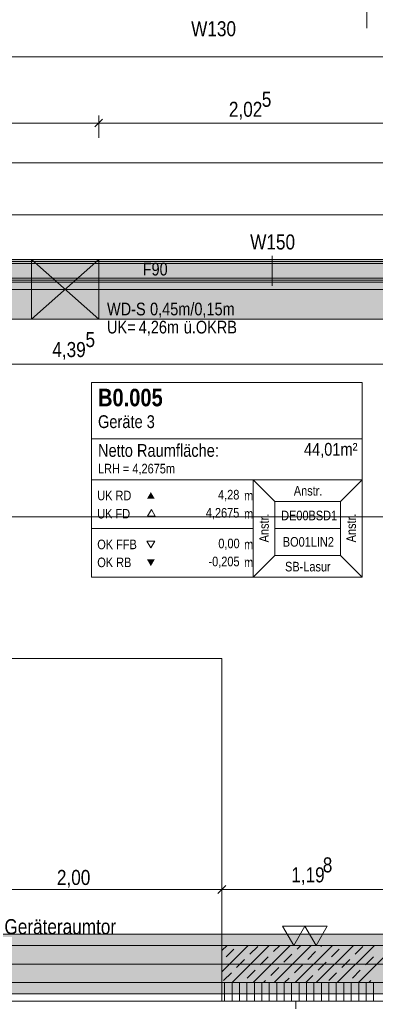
# Model space of a CAD drawing. Extents: x -720 to 300, y 62 to 1162.
# Tile 62 of 256: x -512 to -464, y 770 to 902. Entities that reach past the tile are written whole.
import ezdxf
from ezdxf.lldxf.tags import DXFTag

# ---------------------------------------------------------------- set-up
doc = ezdxf.new("R2010")
doc.units = 0
doc.layers.get('0').update_dxf_attribs({"lineweight": 13})
for name, color, linetype, lineweight, true_color in [('00 -Bauelemente -Dämmung innen', 7, 'Continuous', 9, 0xff7fe6), ('00 -Bauelemente -Gipskarton', 7, 'Continuous', 9, 0xff7fe6), ('30 -34 Innenwände- 1 tragend', 7, 'Continuous', 13, 0xdd0806), ('30 -34 Innenwände- 11 Durchbruch', 4, 'Continuous', 9, 0x00ffff), ('30 -34 Innenwände- 2 nichttragend', 7, 'Continuous', 18, 0xff7fe6), ('30 -34 Innenwände- 4 Türen_Fenster', 7, 'Continuous', 15, 0x9955ff), ('30 -35 Decken- 1 Konstruktion-Träger- Stahlbeton', 7, 'Continuous', 13, 0x33aa00), ('60- 61 allgemeine Ausstattung- 1 Möbel', 7, 'Continuous', 9, 0x00cccc), ('70 -72 Beschriftung- 1 Beschriftung allgemein', 7, 'Continuous', 9, 0xff6633), ('70 -72 Beschriftung- 2 Beschriftung Bauteile', 7, 'Continuous', 9, 0x9999ff), ('70 -75 Raumstempel- 1 Raumstempel', 7, 'Continuous', 25, 0xff6600), ('70 -76 Bemaßung- 2 Allgemein', 9, 'Continuous', 5, 0x808080), ('iwb_Schraffur_F90_feuerbestaendig', 1, 'Continuous', 13, 0xff0000), ('iwb_Schraffur_Unterzug', 7, 'Continuous', 5, 0xffffcc), ('iwb_Sichtbeton', 2, 'Continuous', 50, 0xffff00), ('iwb_Sichtbeton-Shading', 2, 'Continuous', 50, 0xffff00)]:
    doc.layers.add(name, color=color, linetype=linetype, lineweight=lineweight, true_color=true_color)
for name, color, linetype, lineweight in [('70 -71 Achsen- 1 Gebäudeachsen', 7, 'STRICHPUNKT2-A06G93UB8I', 18), ('70 -73 Bauteildarst.- 2 verdeckt 0.15', 7, 'fein_strichliert-A06G93UC8I', 15), ('70 -75 Raumstempel- 3 Wandstempel', 7, 'Continuous', 50)]:
    doc.layers.add(name, color=color, linetype=linetype, lineweight=lineweight)
doc.styles.get("Standard").update_dxf_attribs({"font": 'ARIALN.TTF'})
tags = doc.linetypes.add('fein_strichliert-A06G93UC8I', pattern=[4, 1, -2, 1]).pattern_tags.tags
tags[8:9] = [DXFTag(74, 4), DXFTag(75, 0), DXFTag(340, '0'), DXFTag(46, 0.0), DXFTag(50, 0.0), DXFTag(44, 0.0), DXFTag(45, 0.0)]
tags[6:7] = [DXFTag(74, 4), DXFTag(75, 0), DXFTag(340, '0'), DXFTag(46, 0.0), DXFTag(50, 0.0), DXFTag(44, 0.0), DXFTag(45, 0.0)]
tags[4:5] = [DXFTag(74, 4), DXFTag(75, 0), DXFTag(340, '0'), DXFTag(46, 0.0), DXFTag(50, 0.0), DXFTag(44, 0.0), DXFTag(45, 0.0)]
tags = doc.linetypes.add('STRICHPUNKT2-A06G93UB8I', pattern=[12.7, 6.35, -3.175, 0, -3.175]).pattern_tags.tags
tags[10:11] = [DXFTag(74, 4), DXFTag(75, 0), DXFTag(340, '0'), DXFTag(46, 0.0), DXFTag(50, 0.0), DXFTag(44, 0.0), DXFTag(45, 0.0)]
tags[8:9] = [DXFTag(74, 4), DXFTag(75, 0), DXFTag(340, '0'), DXFTag(46, 0.0), DXFTag(50, 0.0), DXFTag(44, 0.0), DXFTag(45, 0.0)]
tags[6:7] = [DXFTag(74, 4), DXFTag(75, 0), DXFTag(340, '0'), DXFTag(46, 0.0), DXFTag(50, 0.0), DXFTag(44, 0.0), DXFTag(45, 0.0)]
tags[4:5] = [DXFTag(74, 4), DXFTag(75, 0), DXFTag(340, '0'), DXFTag(46, 0.0), DXFTag(50, 0.0), DXFTag(44, 0.0), DXFTag(45, 0.0)]

# ---------------------------------------------------------------- blocks, each defined once
blk = doc.blocks.new('Shading-A06G93SP8I', base_point=(-566.8, 777.11))
at = {"layer": 'iwb_Sichtbeton-Shading', "color": 51, "true_color": 0xffff7f}
blk.add_solid([(-460.85, 777.71), (-460.85, 777.11), (-484.8, 777.71), (-484.8, 777.11)], dxfattribs=at)
blk = doc.blocks.new('Referenz-A06G93UD8I')
at = {"layer": '00 -Bauelemente -Dämmung innen', "color": 0, "linetype": 'Continuous', "lineweight": -2, "ltscale": 0.13}
for p, q in [((-460.85, 868.91), (-551.25, 868.91)), ((-460.85, 866.91), (-549.25, 866.91))]:
    blk.add_line(p, q, dxfattribs=at)
at = {"layer": '00 -Bauelemente -Gipskarton', "color": 0, "linetype": 'Continuous', "lineweight": -2, "ltscale": 0.13}
for p, q in [((-460.85, 869.41), (-551.75, 869.41)), ((-460.85, 869.16), (-551.5, 869.16)), ((-460.85, 868.91), (-551.25, 868.91)), ((-460.85, 866.91), (-549.25, 866.91)), ((-460.85, 866.66), (-549, 866.66)), ((-460.85, 866.41), (-548.75, 866.41))]:
    blk.add_line(p, q, dxfattribs=at)
at = {"layer": '30 -34 Innenwände- 1 tragend', "color": 0, "lineweight": -2}
for p, q in [((-484.8, 776.71), (-484.1, 777.41)), ((-484.8, 773.88), (-481.27, 777.41)), ((-484.8, 777.41), (-460.85, 777.41)), ((-484.24, 775.86), (-483.18, 776.92)), ((-483.44, 772.41), (-478.44, 777.41)), ((-481.05, 776.21), (-479.99, 777.28)), ((-480.61, 772.41), (-475.61, 777.41)), ((-477.87, 776.57), (-477.03, 777.41)), ((-477.79, 772.41), (-472.79, 777.41)), ((-474.96, 772.41), (-469.96, 777.41)), ((-474.69, 776.92), (-474.2, 777.41)), ((-472.13, 772.41), (-467.13, 777.41)), ((-471.51, 777.28), (-471.37, 777.41)), ((-470.09, 775.86), (-469.03, 776.92)), ((-469.3, 772.41), (-464.3, 777.41)), ((-466.91, 776.21), (-465.85, 777.28)), ((-466.47, 772.41), (-461.47, 777.41)), ((-482.82, 774.45), (-481.76, 775.51)), ((-479.64, 774.8), (-478.58, 775.86)), ((-476.46, 775.15), (-475.4, 776.21)), ((-473.28, 775.51), (-472.22, 776.57)), ((-468.68, 774.45), (-467.62, 775.51)), ((-465.5, 774.8), (-464.44, 775.86)), ((-478.23, 773.39), (-477.17, 774.45)), ((-475.04, 773.74), (-473.98, 774.8)), ((-471.86, 774.09), (-470.8, 775.15)), ((-484.59, 772.68), (-483.53, 773.74)), ((-481.41, 773.03), (-480.35, 774.09)), ((-476.37, 772.41), (-475.75, 773.03)), ((-473.54, 772.41), (-472.57, 773.39)), ((-470.45, 772.68), (-469.39, 773.74)), ((-467.27, 773.03), (-466.21, 774.09)), ((-484.8, 772.41), (-460.85, 772.41)), ((-479.2, 772.41), (-478.93, 772.68)), ((-465.06, 772.41), (-464.79, 772.68))]:
    blk.add_line(p, q, dxfattribs=at)
at = {"layer": '30 -34 Innenwände- 1 tragend', "color": 0, "linetype": 'Continuous', "lineweight": -2, "ltscale": 0.13}
for p, q in [((-484.8, 777.41), (-460.85, 777.41)), ((-484.8, 769.91), (-460.85, 769.91))]:
    blk.add_line(p, q, dxfattribs=at)
at = {"layer": '30 -34 Innenwände- 11 Durchbruch', "color": 0, "linetype": 'Continuous', "lineweight": -2, "ltscale": 0.13}
for p, q in [((-510.35, 861.41), (-510.35, 869.41)), ((-510.35, 869.41), (-501.35, 861.41)), ((-501.35, 869.41), (-510.35, 861.41)), ((-510.35, 869.41), (-501.35, 869.41)), ((-501.35, 869.41), (-510.35, 861.41)), ((-501.35, 861.41), (-510.35, 869.41)), ((-501.35, 861.41), (-501.35, 869.41)), ((-510.35, 861.41), (-501.35, 861.41))]:
    blk.add_line(p, q, dxfattribs=at)
at = {"layer": '30 -34 Innenwände- 11 Durchbruch', "color": 0, "lineweight": -2}
for points in [[(-510.35, 861.41), (-510.35, 869.41), (-505.85, 865.41)], [(-501.35, 861.41), (-505.85, 865.41), (-501.35, 869.41)]]:
    blk.add_solid(points, dxfattribs=at)
at = {"layer": '30 -34 Innenwände- 2 nichttragend', "color": 0, "linetype": 'Continuous', "lineweight": -2, "ltscale": 0.13}
for p, q in [((-460.85, 869.41), (-551.75, 869.41)), ((-460.85, 866.41), (-548.75, 866.41))]:
    blk.add_line(p, q, dxfattribs=at)
at = {"layer": '30 -34 Innenwände- 2 nichttragend', "color": 0, "lineweight": -2}
for p, q in [((-484.8, 772.41), (-460.85, 772.41)), ((-484.43, 769.91), (-484.43, 772.41)), ((-483.43, 769.91), (-483.43, 772.41)), ((-482.43, 769.91), (-482.43, 772.41)), ((-481.43, 769.91), (-481.43, 772.41)), ((-480.43, 769.91), (-480.43, 772.41)), ((-479.43, 769.91), (-479.43, 772.41)), ((-478.43, 769.91), (-478.43, 772.41)), ((-477.43, 769.91), (-477.43, 772.41)), ((-476.43, 769.91), (-476.43, 772.41)), ((-475.43, 769.91), (-475.43, 772.41)), ((-474.43, 769.91), (-474.43, 772.41)), ((-473.43, 769.91), (-473.43, 772.41)), ((-472.43, 769.91), (-472.43, 772.41)), ((-471.43, 769.91), (-471.43, 772.41)), ((-470.43, 769.91), (-470.43, 772.41)), ((-469.43, 769.91), (-469.43, 772.41)), ((-468.43, 769.91), (-468.43, 772.41)), ((-467.43, 769.91), (-467.43, 772.41)), ((-466.43, 769.91), (-466.43, 772.41)), ((-465.43, 769.91), (-465.43, 772.41)), ((-464.43, 769.91), (-464.43, 772.41)), ((-484.8, 769.91), (-460.85, 769.91))]:
    blk.add_line(p, q, dxfattribs=at)
at = {"layer": '30 -34 Innenwände- 4 Türen_Fenster', "color": 0, "linetype": 'Continuous', "lineweight": -2, "ltscale": 0.13}
for p, q in [((-524.8, 777.41), (-484.8, 777.41)), ((-524.8, 777.41), (-484.8, 777.41)), ((-484.8, 777.41), (-484.8, 769.91)), ((-524.8, 772.41), (-484.8, 772.41)), ((-524.8, 772.41), (-484.8, 772.41)), ((-484.8, 769.91), (-524.8, 769.91)), ((-524.8, 769.91), (-484.8, 769.91))]:
    blk.add_line(p, q, dxfattribs=at)
at = {"layer": '30 -35 Decken- 1 Konstruktion-Träger- Stahlbeton', "color": 0, "linetype": 'fein_strichliert-A06G93UC8I', "lineweight": -2, "ltscale": 0.13}
for p, q in [((-611.35, 869.41), (76.46, 869.41)), ((-611.35, 861.41), (76.46, 861.41)), ((-604.85, 778.91), (76.46, 778.91)), ((-604.85, 770.91), (76.46, 770.91))]:
    blk.add_line(p, q, dxfattribs=at)
at = {"layer": '60- 61 allgemeine Ausstattung- 1 Möbel', "color": 0, "linetype": 'Continuous', "lineweight": -2, "ltscale": 0.13}
for p, q in [((-474.85, 769.91), (-438.85, 769.91)), ((-474.85, 768.91), (-474.85, 769.91))]:
    blk.add_line(p, q, dxfattribs=at)
at = {"layer": '70 -71 Achsen- 1 Gebäudeachsen', "color": 0, "linetype": 'STRICHPUNKT2-A06G93UB8I', "lineweight": -2, "ltscale": 0.13}
for p, q in [((-682.36, 865.41), (76.46, 865.41)), ((-682.36, 834.91), (76.46, 834.91)), ((-682.36, 774.91), (76.46, 774.91))]:
    blk.add_line(p, q, dxfattribs=at)
at = {"layer": '70 -72 Beschriftung- 2 Beschriftung Bauteile', "color": 0, "lineweight": -2}
for p, q in [((-476.65, 780.01), (-475.15, 777.41)), ((-473.65, 780.01), (-476.65, 780.01)), ((-475.15, 777.41), (-473.65, 780.01)), ((-473.65, 780.01), (-472.15, 777.41)), ((-470.65, 780.01), (-473.65, 780.01)), ((-472.15, 777.41), (-470.65, 780.01))]:
    blk.add_line(p, q, dxfattribs=at)
at = {"layer": '70 -73 Bauteildarst.- 2 verdeckt 0.15', "color": 0, "linetype": 'fein_strichliert-A06G93UC8I', "lineweight": -2, "ltscale": 0.13}
for p, q in [((-484.8, 815.91), (-524.8, 815.91)), ((-484.8, 777.41), (-484.8, 815.91))]:
    blk.add_line(p, q, dxfattribs=at)
at = {"layer": '70 -75 Raumstempel- 1 Raumstempel', "color": 0, "lineweight": -2}
for p, q in [((-502.3, 852.94), (-502.3, 826.8)), ((-465.98, 852.94), (-502.3, 852.94)), ((-465.98, 826.8), (-465.98, 852.94)), ((-465.98, 845.35), (-502.3, 845.35)), ((-502.3, 839.87), (-480.58, 839.87)), ((-477.69, 836.97), (-480.58, 839.87)), ((-465.98, 839.87), (-480.58, 839.87)), ((-480.58, 839.87), (-480.58, 826.8)), ((-468.86, 836.97), (-465.98, 839.87)), ((-477.69, 829.7), (-477.69, 836.97)), ((-477.69, 836.97), (-468.86, 836.97)), ((-468.86, 829.7), (-468.86, 836.97)), ((-494.27, 835.91), (-494.79, 835)), ((-494.79, 835), (-493.74, 835)), ((-493.74, 835), (-494.27, 835.91)), ((-502.3, 833.34), (-480.58, 833.34)), ((-468.86, 833.34), (-477.69, 833.34)), ((-494.34, 830.73), (-494.86, 831.64)), ((-494.86, 831.64), (-493.82, 831.64)), ((-493.82, 831.64), (-494.34, 830.73)), ((-477.69, 829.7), (-480.58, 826.8)), ((-477.69, 829.7), (-468.86, 829.7)), ((-468.86, 829.7), (-465.98, 826.8)), ((-465.98, 826.8), (-502.3, 826.8))]:
    blk.add_line(p, q, dxfattribs=at)
for points in [[(-493.82, 837.33), (-494.34, 838.23), (-494.86, 837.33)], [(-493.82, 829.19), (-494.34, 828.29), (-494.86, 829.19)]]:
    blk.add_solid(points, dxfattribs=at)
at = {"layer": '70 -75 Raumstempel- 3 Wandstempel', "color": 0, "linetype": 'Continuous', "lineweight": -2, "ltscale": 0.13}
blk.add_line((-478.05, 869.91), (-478.05, 865.91), dxfattribs=at)
at = {"layer": '70 -76 Bemaßung- 2 Allgemein', "color": 0, "linetype": 'Continuous', "lineweight": -2, "ltscale": 0.13}
for p, q in [((-465.35, 903.61), (-465.35, 901.55)), ((-465.35, 901.55), (-465.35, 900.49)), ((-346.31, 896.61), (-570.09, 896.61)), ((-502.41, 887.74), (-553.79, 887.74)), ((-500.85, 887.74), (-502.41, 887.74)), ((-501.88, 887.21), (-500.82, 888.27)), ((-500.82, 888.27), (-501.88, 887.21)), ((-501.85, 887.74), (-500.29, 887.74)), ((-501.35, 885.74), (-501.35, 888.74)), ((-501.35, 885.74), (-501.35, 888.74)), ((-461.91, 887.74), (-500.29, 887.74)), ((-351.41, 882.41), (-547.69, 882.41)), ((-301.91, 875.41), (-550.69, 875.41)), ((-461.91, 855.41), (-547.69, 855.41)), ((-485.86, 784.91), (-523.74, 784.91)), ((-483.8, 784.91), (-485.86, 784.91)), ((-485.8, 784.91), (-483.74, 784.91)), ((-484.27, 785.44), (-485.33, 784.38)), ((-485.33, 784.38), (-484.27, 785.44)), ((-484.8, 782.41), (-484.8, 785.91)), ((-484.8, 782.41), (-484.8, 785.91)), ((-461.91, 784.91), (-483.74, 784.91))]:
    blk.add_line(p, q, dxfattribs=at)
at = {"layer": '30 -34 Innenwände- 11 Durchbruch', "color": 0, "linetype": 'Continuous', "lineweight": -2, "ltscale": 0.13, "char_height": 1.7, "attachment_point": 1}
for s, insert in [('{\\fArial Narrow;WD-S}', (-500.23, 863.64)), ('{\\fArial Narrow;0,45m/0,15m}', (-494.45, 863.64)), ('{\\fArial Narrow;UK=}', (-500.23, 861.21)), ('{\\fArial Narrow;4,26m}', (-495.97, 861.21)), ('{\\fArial Narrow;ü.OKRB}', (-489.92, 861.21))]:
    blk.add_mtext(s, dxfattribs=dict(at, insert=insert))
at = {"layer": '70 -72 Beschriftung- 1 Beschriftung allgemein', "color": 0, "linetype": 'Continuous', "lineweight": -2, "ltscale": 0.13, "insert": (-514.01, 780.93), "char_height": 2.0138, "attachment_point": 1}
blk.add_mtext('{\\fArial Narrow;Geräteraumtor}', dxfattribs=at)
at = {"layer": '70 -75 Raumstempel- 1 Raumstempel', "color": 0, "linetype": 'Continuous', "lineweight": -2, "ltscale": 0.13, "attachment_point": 1}
for s, insert, char_height, rotation in [('{\\fArial Narrow|b1|i0;B0.005}', (-501.44, 852.09), 2.3536, 0), ('{\\fArial Narrow;Geräte 3}', (-501.44, 848.53), 1.7117, 0), ('{\\fArial Narrow;Netto Raumfläche:}', (-501.44, 844.67), 1.7117, 0), ('{\\fArial Narrow;44,01m²}', (-473.78, 844.82), 1.7117, 0), ('{\\fArial Narrow;LRH = 4,2675m}', (-501.44, 842.02), 1.2838, 0), ('{\\fArial Narrow;Anstr.}', (-475.14, 839.05), 1.2838, 0), ('{\\fArial Narrow;UK RD}', (-501.54, 838.41), 1.2838, 0), ('{\\fArial Narrow;4,28}', (-485.32, 838.52), 1.2838, 0), ('{\\fArial Narrow;m}', (-481.82, 838.39), 1.2838, 0), ('{\\fArial Narrow;UK FD}', (-501.54, 835.97), 1.2838, 0), ('{\\fArial Narrow;4,2675}', (-486.96, 836.09), 1.2838, 0), ('{\\fArial Narrow;m}', (-481.82, 835.96), 1.2838, 0), ('{\\fArial Narrow;Anstr.}', (-479.79, 831.48), 1.2838, 90), ('{\\fArial Narrow;DE00BSD1}', (-476.84, 835.73), 1.2838, 0), ('{\\fArial Narrow;Anstr.}', (-468.08, 831.48), 1.2838, 90), ('{\\fArial Narrow;OK FFB}', (-501.54, 831.85), 1.2838, 0), ('{\\fArial Narrow;0,00}', (-485.28, 831.98), 1.2838, 0), ('{\\fArial Narrow;m}', (-481.82, 831.85), 1.2838, 0), ('{\\fArial Narrow;BO01LIN2}', (-476.62, 832.19), 1.2838, 0), ('{\\fArial Narrow;OK RB}', (-501.54, 829.44), 1.2838, 0), ('{\\fArial Narrow;-0,205}', (-486.6, 829.56), 1.2838, 0), ('{\\fArial Narrow;m}', (-481.82, 829.44), 1.2838, 0), ('{\\fArial Narrow;SB-Lasur}', (-476.32, 828.87), 1.2838, 0)]:
    blk.add_mtext(s, dxfattribs=dict(at, insert=insert, char_height=char_height, rotation=rotation))
at = {"layer": '70 -75 Raumstempel- 3 Wandstempel', "color": 0, "linetype": 'Continuous', "lineweight": -2, "ltscale": 0.13, "attachment_point": 1}
for s, insert, char_height in [('{\\fArial Narrow;W130}', (-488.93, 901.4), 2.0138), ('{\\fArial Narrow;W150}', (-481, 872.79), 2.0138), ('{\\fArial Narrow;F90}', (-495.44, 868.99), 1.7)]:
    blk.add_mtext(s, dxfattribs=dict(at, insert=insert, char_height=char_height))
at = {"layer": '70 -76 Bemaßung- 2 Allgemein', "color": 0, "linetype": 'Continuous', "lineweight": -2, "ltscale": 0.13, "char_height": 2.0138, "attachment_point": 1}
for s, insert in [('{\\fArial Narrow;5}', (-479.44, 891.93)), ('{\\fArial Narrow;2,02}', (-483.86, 890.59)), ('{\\fArial Narrow;5}', (-503.12, 859.7)), ('{\\fArial Narrow;4,39}', (-507.58, 858.36)), ('{\\fArial Narrow;8}', (-471.25, 789.22)), ('{\\fArial Narrow;2,00}', (-506.96, 787.53)), ('{\\fArial Narrow;1,19}', (-475.49, 787.88))]:
    blk.add_mtext(s, dxfattribs=dict(at, insert=insert))
blk = doc.blocks.new('Referenz-A06G93UF8I')
at = {"layer": 'iwb_Schraffur_F90_feuerbestaendig', "linetype": 'Continuous', "ltscale": 0.13}
blk.add_hatch(color=256, dxfattribs=at).paths.add_polyline_path([(-566.8, 777.41), (-551.68, 777.41), (-551.68, 869.41), (-347.35, 869.41), (-347.35, 777.41), (-295.15, 777.41), (-295.15, 772.41), (-350.35, 772.41), (-350.35, 866.41), (-548.68, 866.41), (-548.68, 772.41), (-566.8, 772.41)])
at = {"layer": 'iwb_Schraffur_Unterzug', "linetype": 'Continuous', "ltscale": 0.13}
for points in [[(-606.35, 865.41), (-606.35, 869.41), (76.46, 869.41)], [(-606.35, 865.41), (76.46, 869.41), (76.46, 867.66)], [(-606.35, 865.41), (76.46, 867.66), (76.46, 863.17)], [(-606.35, 865.41), (76.46, 863.17), (76.46, 861.41)], [(-606.35, 865.41), (76.46, 861.41), (-606.35, 861.41)], [(-682.36, 778.91), (76.46, 778.91), (76.46, 776.04)], [(-682.36, 778.91), (76.46, 776.04), (-682.36, 775.17)], [(-682.36, 775.17), (76.46, 776.04), (76.46, 773.78)], [(-682.36, 775.17), (76.46, 773.78), (-682.36, 774.65)], [(-682.36, 774.65), (76.46, 773.78), (76.46, 770.91)], [(-682.36, 774.65), (76.46, 770.91), (-682.36, 770.91)]]:
    blk.add_solid(points, dxfattribs=at)
at = {"layer": 'iwb_Sichtbeton', "linetype": 'Continuous', "ltscale": 0.5}
blk.add_solid([(-460.85, 777.71), (-460.85, 777.11), (-484.8, 777.71), (-484.8, 777.11)], dxfattribs=at)

msp = doc.modelspace()

# ---------------------------------------------------------------- block references
at = {"color": 8, "lineweight": 13, "ltscale": 0.13, "true_color": 0x808080}
msp.add_blockref('Referenz-A06G93UD8I', (0, 0), dxfattribs=at)
at = {"color": 8, "lineweight": 25, "ltscale": 0.25, "true_color": 0x808080}
msp.add_blockref('Referenz-A06G93UF8I', (0, 0), dxfattribs=at)
msp.add_blockref('Shading-A06G93SP8I', (-566.8, 777.11))

doc.saveas('drawing.dxf')
